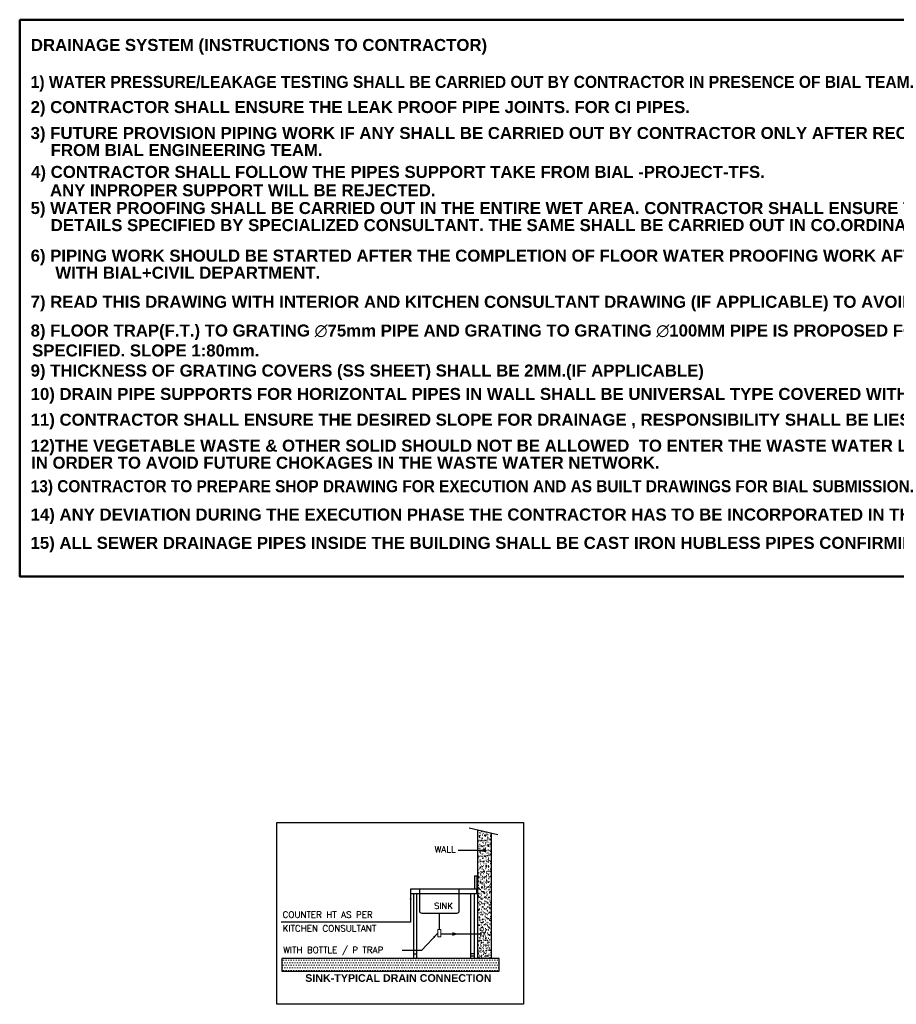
# Model space of a CAD drawing. Header units: millimetres. Extents: x 103872 to 294171, y 5570 to 32737.
# Tile 113 of 117: x 160398 to 171331, y 20453 to 32737. Entities that reach past the tile are written whole.
import ezdxf
from ezdxf.enums import TextEntityAlignment as Align

# ---------------------------------------------------------------- set-up
doc = ezdxf.new("R2010")
doc.units = ezdxf.units.MM
doc.header["$LTSCALE"] = 2.5
for name, color, linetype, lineweight in [('00-ABM-VERT WASTE', 3, 'Continuous', 0), ('00-ABM-WASTE TEXT', 7, 'Continuous', 0), ('01 FIRST FLOOR LAYOUT$0$I-SECT-HEVY', 4, 'Continuous', 50), ('Flow Direction', 1, 'Continuous', 0), ('PARTITION', 8, 'Continuous', 20)]:
    doc.layers.add(name, color=color, linetype=linetype, lineweight=lineweight)
doc.layers.add('JMT-P-WATER SUPPLY TEX', color=7, linetype='Continuous')
doc.styles.add('arial', font='arialbd.ttf')
doc.styles.add('SANSSERIF', font='sanssb__.ttf', dxfattribs={"height": 5})
doc.styles.add('SIMPLEX', font='SIMPLEX.shx', dxfattribs={"width": 0.7})
doc.styles.add('TXT1', font='times.ttf')
doc.dimstyles.new('DIM-F', dxfattribs={"dimtxt": 100, "dimasz": 75, "dimexe": 50, "dimexo": 20, "dimgap": 20, "dimtad": 1, "dimdec": 0, "dimrnd": 5, "dimzin": 1, "dimdsep": 46, "dimtxsty": 'TXT1', "dimcen": 0.25, "dimdle": 50, "dimclrd": 8, "dimclre": 13, "dimclrt": 7, "dimadec": 0, "dimazin": 0, "dimtfac": 1, "dimtdec": 0, "dimtofl": 0, "dimtmove": 0, "dimatfit": 3, "dimfxl": 1, "dimtolj": 1, "dimtzin": 1, "dimarcsym": 0})

msp = doc.modelspace()

# ---------------------------------------------------------------- hatches: boundary and pattern name
h = msp.add_hatch()
h.set_pattern_fill('AR-SAND', color=8, style=0)
h.set_pattern_definition([(37.5, (91615.93, 32544.833), (-1.600031, 48.941324), [0, -38.608, 0, -43.18, 0, -41.275]), (7.5, (91615.93, 32544.833), (44.95233, 71.68251), [0, -20.828, 0, -34.798, 0, -13.335]), (327.5, (91584.69, 32544.833), (79.099237, 0.143718), [0, -12.7, 0, -45.72, 0, -59.69]), (317.5, (91584.69, 32544.833), (76.355645, 22.29293), [0, -6.35, 0, -29.972, 0, -34.29])])
edge = h.paths.add_edge_path()
edge.add_line((166278.7, 22592.6), (166113.5, 22630.7))
edge.add_line((166113.5, 22630.7), (166113.5, 21357))
edge.add_line((166113.5, 21357), (166168.6, 21357))
edge.add_arc((166168.6, 21329.5), 27.5, 0, 90, ccw=False)
edge.add_arc((166168.6, 21329.5), 27.5, -90, 0, ccw=False)
edge.add_line((166168.6, 21302), (166113.5, 21302))
edge.add_line((166113.5, 21302), (166113.5, 21026.6))
edge.add_line((166113.5, 21026.6), (166278.7, 21026.6))
edge.add_line((166278.7, 21026.6), (166278.7, 22592.6))
at = {"layer": 'PARTITION'}
h = msp.add_hatch(dxfattribs=at)
h.set_pattern_fill('DOTS', color=256, scale=20)
h.set_pattern_definition([(0, (91615.93, 29195.092), (15.875, 31.75), [0, -31.75])])
h.paths.add_polyline_path([(166376.7, 21026.6), (163666, 21026.6), (163666, 20867.5), (166376.7, 20867.5)])

# ---------------------------------------------------------------- linework, layer by layer
at = {"color": 7}
for p, q in [((166003.4, 22656.1, -0.1), (166361.3, 22573.5, -0.1)), ((166113.5, 21026.6, -0.1), (166113.5, 22630.7, -0.1)), ((166278.7, 22592.6, -0.1), (166278.7, 21026.6, -0.1)), ((166072.2, 22056.8, -0.1), (166099.7, 22056.8, -0.1)), ((166072.2, 22056.8, -0.1), (166072.2, 21891.6, -0.1)), ((166099.7, 22056.8, -0.1), (166099.7, 21891.6, -0.1)), ((166099.7, 21891.6, -0.1), (165273.7, 21891.6, -0.1)), ((165273.7, 21891.6, -0.1), (165273.7, 21836.5, -0.1)), ((165383.8, 21891.6, -0.1), (165383.8, 21618.7, -0.1)), ((165879.5, 21618.7, -0.1), (165879.5, 21891.6, -0.1)), ((166099.7, 21836.5, -0.1), (166099.7, 21891.6, -0.1)), ((165273.7, 21836.5, -0.1), (166099.7, 21836.5, -0.1)), ((165308.1, 21836.5, -0.1), (165308.1, 21026.6, -0.1)), ((165349.4, 21026.6, -0.1), (165349.4, 21836.5, -0.1)), ((166024, 21026.6, -0.1), (166024, 21836.5, -0.1)), ((166065.3, 21836.5, -0.1), (166065.3, 21026.6, -0.1)), ((165411.3, 21591.2, -0.1), (165851.9, 21591.2, -0.1)), ((165308.1, 21081.7, -0.1), (165349.4, 21081.7, -0.1)), ((166065.3, 21081.7, -0.1), (166024, 21081.7, -0.1)), ((166065.3, 21054.1, -0.1), (166024, 21054.1, -0.1)), ((166065.3, 21026.6, -0.1), (166024, 21026.6, -0.1))]:
    msp.add_line(p, q, dxfattribs=at)
at = {"color": 1}
msp.add_line((166196.1, 22373.9, -0.1), (165865.7, 22373.9, -0.1), dxfattribs=at)
at = {"color": 7, "elevation": -0.1}
for points in [[(163604.6, 22719.5), (166679.9, 22719.5), (166679.9, 20453.4), (163604.6, 20453.4)], [(166376.7, 21026.6), (163666, 21026.6), (163666, 20867.5), (166376.7, 20867.5)]]:
    msp.add_lwpolyline(points, close=True, dxfattribs=at)
at = {"color": 1, "const_width": 20.7, "elevation": -0.1}
msp.add_lwpolyline([(166206.4, 22373.9, -1), (166185.8, 22373.9, -1)], format="xyb", close=True, dxfattribs=at)
at = {"color": 7}
for centre, start, end in [((165411.3, 21618.7, -0.1), 180, 270), ((165851.9, 21618.7, -0.1), 270, 0)]:
    msp.add_arc(centre, 27.5, start, end, dxfattribs=at)
at = {"layer": '00-ABM-VERT WASTE', "const_width": 15.5, "elevation": -0.1}
for points in [[(165632.3, 21591.2), (165631.1, 21387.6)], [(166163.9, 21330.3), (165650.4, 21330.3)]]:
    msp.add_lwpolyline(points, dxfattribs=at)
at = {"layer": '00-ABM-VERT WASTE', "elevation": -0.1}
msp.add_lwpolyline([(165612.8, 21387.6), (165650.4, 21387.6), (165650.4, 21296.3), (165612.8, 21296.3)], close=True, dxfattribs=at)
msp.add_lwpolyline([(165630.7, 21296.3), (165630.7, 21296.2)], dxfattribs=at)
at = {"layer": '00-ABM-VERT WASTE'}
msp.add_circle((166163.9, 21330.3, -0.1), 25, dxfattribs=at)
at = {"layer": '01 FIRST FLOOR LAYOUT$0$I-SECT-HEVY', "color": 7, "elevation": -0.1}
msp.add_lwpolyline([(160398, 32736.7), (174434.7, 32736.7), (174434.7, 25791.8), (160398, 25791.8)], close=True, dxfattribs=at)
at = {"layer": 'Flow Direction', "elevation": -0.1}
msp.add_lwpolyline([(165867.6, 21330.3, 0, 46.5, 0), (165794.9, 21330.3, 46.5, 46.5, 0)], format="xyseb", dxfattribs=at)

# ---------------------------------------------------------------- texts
at = {"color": 7, "style": 'SIMPLEX'}
for s, p in [('WALL', (165574.1, 22346.4, -0.1)), ('COUNTER HT AS PER', (163676.5, 21531.6, -0.1)), ('KITCHEN CONSULTANT', (163676.5, 21360.3, -0.1)), ('WITH BOTTLE / P TRAP', (163685.4, 21091.5, -0.1))]:
    msp.add_text(s, height=80, dxfattribs=at).set_placement(p)
at = {"color": 7}
for s, height, style, p in [('SINK', 77.1, 'SIMPLEX', (165684.1, 21643.8, -0.1)), ('SINK-TYPICAL DRAIN CONNECTION ', 95.355, 'SANSSERIF', (165139.2, 20733.7, -0.1))]:
    msp.add_text(s, height=height, dxfattribs=dict(at, style=style)).set_placement(p, align=Align.CENTER)
at = {"layer": '00-ABM-WASTE TEXT', "color": 7, "lineweight": 0, "style": 'arial'}
for s, p in [('DRAINAGE SYSTEM (INSTRUCTIONS TO CONTRACTOR)', (160537.3, 32346.5, -0.1)), ('1) WATER PRESSURE/LEAKAGE TESTING SHALL BE CARRIED OUT BY CONTRACTOR IN PRESENCE OF BIAL TEAM.', (160534.3, 31885.9, -0.1)), ('2) CONTRACTOR SHALL ENSURE THE LEAK PROOF PIPE JOINTS. FOR CI PIPES.  ', (160534.3, 31572.1, -0.1)), ('3) FUTURE PROVISION PIPING WORK IF ANY SHALL BE CARRIED OUT BY CONTRACTOR ONLY AFTER RECEIPT OF APPROVAL ', (160534.3, 31248.4, -0.1)), ('    FROM BIAL ENGINEERING TEAM.', (160552.5, 31035.6, -0.1)), ('4) CONTRACTOR SHALL FOLLOW THE PIPES SUPPORT TAKE FROM BIAL -PROJECT-TFS. ', (160540.4, 30762.8, -0.1)), ('ANY INPROPER SUPPORT WILL BE REJECTED.', (160775.9, 30533.8, -0.1)), ('5) WATER PROOFING SHALL BE CARRIED OUT IN THE ENTIRE WET AREA. CONTRACTOR SHALL ENSURE THE WATER PROOFING ', (160534.3, 30312.2, -0.1)), ('    DETAILS SPECIFIED BY SPECIALIZED CONSULTANT. THE SAME SHALL BE CARRIED OUT IN CO.ORDINATION WITH BIAL CIVIL TEAM.', (160552.5, 30099.4, -0.1)), ('6) PIPING WORK SHOULD BE STARTED AFTER THE COMPLETION OF FLOOR WATER PROOFING WORK AFTER GETTING IT VERIFIED', (160534.3, 29718.1, -0.1)), ('     WITH BIAL+CIVIL DEPARTMENT.', (160552.5, 29505.3, -0.1)), ('7) READ THIS DRAWING WITH INTERIOR AND KITCHEN CONSULTANT DRAWING (IF APPLICABLE) TO AVOID ANY DISCRETELY.', (160534.3, 29142.2, -0.1)), ('8) FLOOR TRAP(F.T.) TO GRATING ∅75mm PIPE AND GRATING TO GRATING ∅100MM PIPE IS PROPOSED FOR KITCHEN UNLESS ', (160534.3, 28784.1, -0.1)), ('SPECIFIED. SLOPE 1:80mm.', (160552.5, 28535.4, -0.1)), ('9) THICKNESS OF GRATING COVERS (SS SHEET) SHALL BE 2MM.(IF APPLICABLE)', (160534.3, 28285, -0.1)), ('10) DRAIN PIPE SUPPORTS FOR HORIZONTAL PIPES IN WALL SHALL BE UNIVERSAL TYPE COVERED WITH RUBBER GASKET.', (160534.3, 27992.8, -0.1)), ('11) CONTRACTOR SHALL ENSURE THE DESIRED SLOPE FOR DRAINAGE , RESPONSIBILITY SHALL BE LIES WITH VENDOR.', (160534.3, 27671.7, -0.1)), ('12)THE VEGETABLE WASTE & OTHER SOLID SHOULD NOT BE ALLOWED  TO ENTER THE WASTE WATER LINE NETWORK ; ', (160534.3, 27348, -0.1)), ('IN ORDER TO AVOID FUTURE CHOKAGES IN THE WASTE WATER NETWORK.', (160540.4, 27135.2, -0.1)), ('13) CONTRACTOR TO PREPARE SHOP DRAWING FOR EXECUTION AND AS BUILT DRAWINGS FOR BIAL SUBMISSION.', (160535.1, 26842.2, -0.1)), ('14) ANY DEVIATION DURING THE EXECUTION PHASE THE CONTRACTOR HAS TO BE INCORPORATED IN THE AS BUILT DRAWINGS.', (160534.3, 26488.8, -0.1)), ('15) ALL SEWER DRAINAGE PIPES INSIDE THE BUILDING SHALL BE CAST IRON HUBLESS PIPES CONFIRMING TO IS 3989:2009.   ', (160533.5, 26135.5, -0.1))]:
    msp.add_text(s, height=149.641, dxfattribs=at).set_placement(p)

# ---------------------------------------------------------------- leaders
at = {"layer": 'JMT-P-WATER SUPPLY TEX'}
for points in [[(165273.7, 21836.5, -0.1), (165273.7, 21476.2, -0.1), (163657.9, 21476.2, -0.1)], [(165612.8, 21342, -0.1), (165408.7, 21123, -0.1), (165169.1, 21123, -0.1)]]:
    msp.add_leader(points, dimstyle='DIM-F', override={"dimgap": 50, "dimtad": 0, "dimclrd": 256}, dxfattribs=at)

doc.saveas('drawing.dxf')
